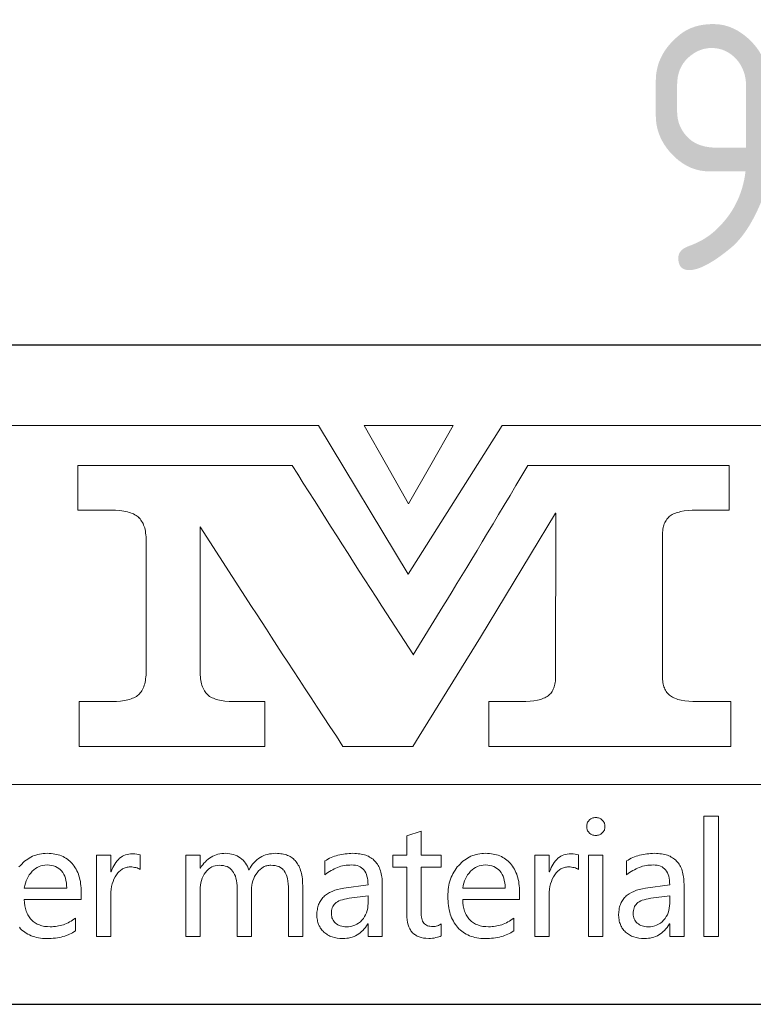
# Model space of a CAD drawing. Header units: millimetres. Extents: x -62 to 988, y -12 to 730.
# Tile 5 of 8: x 877 to 919, y 75 to 131. Entities that reach past the tile are written whole.
import ezdxf
from ezdxf.enums import TextEntityAlignment as Align

# ---------------------------------------------------------------- set-up
doc = ezdxf.new("R2010")
doc.units = ezdxf.units.MM
doc.header["$LTSCALE"] = 25
for name, color, linetype in [('1轮廓实线层', 7, 'Continuous'), ('6文字层', 3, 'Continuous'), ('图层 1', 7, 'Continuous'), ('图框层', 7, 'Continuous'), ('文字层', 3, 'Continuous')]:
    doc.layers.add(name, color=color, linetype=linetype)
doc.styles.add('PC_TEXTSTYLE', font='isocp.shx', dxfattribs={"width": 0.8, "bigfont": 'hzfs.shx'})

# ---------------------------------------------------------------- blocks, each defined once
blk = doc.blocks.new('PC_TITLE_BLOCK')
for p, q in [((-32.772, 42.051), (-32.772, 42.06)), ((-36.402, 41.069), (-36.402, 41.079)), ((-36.402, 41.069), (-36.393, 41.069)), ((-32.152, 41.069), (-32.145, 41.069))]:
    blk.add_line(p, q)
at = {"layer": '1轮廓实线层'}
for p, q in [((0, 45), (-180, 45)), ((-60, 30), (0, 30))]:
    blk.add_line(p, q, dxfattribs=at)
at = {"layer": '图层 1', "lineweight": 0}
for p, q in [((-49.444, 43.174), (-32.306, 43.174)), ((-32.306, 43.174), (-30.267, 39.792)), ((-30.257, 43.174), (-31.271, 43.174)), ((-31.271, 43.174), (-30.764, 42.281)), ((-30.267, 39.792), (-28.128, 43.174)), ((-29.245, 43.174), (-30.257, 43.174)), ((-29.75, 42.281), (-29.245, 43.174)), ((-28.128, 43.174), (-9.094, 43.174)), ((-37.79, 41.246), (-37.79, 42.263)), ((-37.79, 42.263), (-35.352, 42.263)), ((-35.352, 42.263), (-32.908, 42.263)), ((-32.908, 42.263), (-32.781, 42.065)), ((-30.764, 42.281), (-30.257, 41.389)), ((-30.257, 41.389), (-29.75, 42.281)), ((-27.677, 42.033), (-27.54, 42.263)), ((-27.54, 42.263), (-25.248, 42.263)), ((-25.248, 42.263), (-22.956, 42.263)), ((-22.956, 42.263), (-22.956, 41.246)), ((-32.781, 42.065), (-32.654, 41.864)), ((-27.814, 41.806), (-27.677, 42.033)), ((-32.654, 41.864), (-32.527, 41.664)), ((-27.946, 41.582), (-27.814, 41.806)), ((-32.527, 41.664), (-32.401, 41.463)), ((-32.401, 41.463), (-32.274, 41.262)), ((-28.078, 41.363), (-27.946, 41.582)), ((-37.034, 41.246), (-37.79, 41.246)), ((-36.929, 41.244), (-37.034, 41.246)), ((-36.831, 41.236), (-36.929, 41.244)), ((-36.784, 41.231), (-36.831, 41.236)), ((-32.274, 41.262), (-32.147, 41.062)), ((-30.257, 41.389), (-30.257, 41.389)), ((-28.208, 41.146), (-28.078, 41.363)), ((-23.893, 41.239), (-23.983, 41.228)), ((-23.799, 41.244), (-23.893, 41.239)), ((-23.695, 41.246), (-23.799, 41.244)), ((-22.956, 41.246), (-23.695, 41.246)), ((-36.741, 41.225), (-36.784, 41.231)), ((-36.699, 41.217), (-36.741, 41.225)), ((-36.659, 41.207), (-36.699, 41.217)), ((-36.62, 41.196), (-36.659, 41.207)), ((-36.586, 41.186), (-36.62, 41.196)), ((-36.551, 41.173), (-36.586, 41.186)), ((-36.52, 41.159), (-36.551, 41.173)), ((-36.49, 41.143), (-36.52, 41.159)), ((-36.461, 41.128), (-36.49, 41.143)), ((-36.438, 41.109), (-36.461, 41.128)), ((-36.414, 41.091), (-36.438, 41.109)), ((-36.393, 41.07), (-36.414, 41.091)), ((-36.372, 41.048), (-36.393, 41.07)), ((-36.353, 41.022), (-36.372, 41.048)), ((-36.335, 40.998), (-36.353, 41.022)), ((-32.147, 41.062), (-32.018, 40.861)), ((-26.909, 41.178), (-28.617, 38.358)), ((-28.335, 40.935), (-28.208, 41.146)), ((-26.909, 37.394), (-26.906, 41.178)), ((-26.906, 41.178), (-26.909, 41.178)), ((-24.395, 41.014), (-24.408, 40.99)), ((-24.379, 41.038), (-24.395, 41.014)), ((-24.361, 41.059), (-24.379, 41.038)), ((-24.342, 41.08), (-24.361, 41.059)), ((-24.324, 41.099), (-24.342, 41.08)), ((-24.303, 41.114), (-24.324, 41.099)), ((-24.279, 41.133), (-24.303, 41.114)), ((-24.255, 41.146), (-24.279, 41.133)), ((-24.226, 41.159), (-24.255, 41.146)), ((-24.197, 41.173), (-24.226, 41.159)), ((-24.168, 41.186), (-24.197, 41.173)), ((-24.134, 41.196), (-24.168, 41.186)), ((-24.099, 41.204), (-24.134, 41.196)), ((-24.063, 41.215), (-24.099, 41.204)), ((-23.983, 41.228), (-24.063, 41.215)), ((-36.319, 40.969), (-36.335, 40.998)), ((-36.303, 40.94), (-36.319, 40.969)), ((-36.29, 40.908), (-36.303, 40.94)), ((-36.277, 40.877), (-36.29, 40.908)), ((-36.266, 40.842), (-36.277, 40.877)), ((-36.258, 40.806), (-36.266, 40.842)), ((-36.25, 40.766), (-36.258, 40.806)), ((-35.001, 40.869), (-35.004, 40.869)), ((-35.004, 40.869), (-35.004, 37.587)), ((-33.832, 39.055), (-35.001, 40.869)), ((-32.018, 40.861), (-31.891, 40.66)), ((-28.459, 40.729), (-28.335, 40.935)), ((-24.466, 40.813), (-24.472, 40.779)), ((-24.461, 40.848), (-24.466, 40.813)), ((-24.453, 40.879), (-24.461, 40.848)), ((-24.443, 40.908), (-24.453, 40.879)), ((-24.435, 40.938), (-24.443, 40.908)), ((-24.421, 40.964), (-24.435, 40.938)), ((-24.408, 40.99), (-24.421, 40.964)), ((-36.245, 40.726), (-36.25, 40.766)), ((-36.24, 40.687), (-36.245, 40.726)), ((-36.234, 40.642), (-36.24, 40.687)), ((-36.234, 40.597), (-36.234, 40.642)), ((-36.232, 40.549), (-36.234, 40.597)), ((-31.891, 40.66), (-31.764, 40.46)), ((-28.58, 40.526), (-28.459, 40.729)), ((-24.474, 40.742), (-24.477, 40.705)), ((-24.477, 40.705), (-24.477, 40.666)), ((-24.477, 40.666), (-24.477, 37.471)), ((-24.472, 40.779), (-24.474, 40.742)), ((-36.232, 37.587), (-36.232, 40.549)), ((-31.764, 40.46), (-31.635, 40.262)), ((-28.699, 40.328), (-28.58, 40.526)), ((-31.635, 40.262), (-31.508, 40.061)), ((-28.934, 39.942), (-28.818, 40.132)), ((-28.818, 40.132), (-28.699, 40.328)), ((-31.508, 40.061), (-31.379, 39.86)), ((-29.045, 39.757), (-28.934, 39.942)), ((-31.379, 39.86), (-31.252, 39.662)), ((-29.156, 39.575), (-29.045, 39.757)), ((-31.252, 39.662), (-31.123, 39.462)), ((-31.123, 39.462), (-30.993, 39.264)), ((-29.264, 39.396), (-29.156, 39.575)), ((-30.993, 39.264), (-30.864, 39.063)), ((-29.475, 39.055), (-29.372, 39.224)), ((-29.372, 39.224), (-29.264, 39.396)), ((-33.721, 38.883), (-33.832, 39.055)), ((-30.864, 39.063), (-30.146, 37.957)), ((-30.151, 37.957), (-29.475, 39.055)), ((-33.61, 38.712), (-33.721, 38.883)), ((-33.494, 38.535), (-33.61, 38.712)), ((-33.378, 38.353), (-33.494, 38.535)), ((-33.256, 38.168), (-33.378, 38.353)), ((-28.617, 38.358), (-30.016, 36.1)), ((-33.135, 37.978), (-33.256, 38.168)), ((-33.008, 37.785), (-33.135, 37.978)), ((-30.146, 37.957), (-30.151, 37.957)), ((-32.878, 37.59), (-33.008, 37.785)), ((-36.245, 37.41), (-36.24, 37.45)), ((-36.24, 37.45), (-36.234, 37.494)), ((-36.234, 37.539), (-36.232, 37.587)), ((-36.234, 37.494), (-36.234, 37.539)), ((-35.004, 37.587), (-35.004, 37.539)), ((-35.004, 37.587), (-35.004, 37.587)), ((-35.004, 37.539), (-35.001, 37.494)), ((-35.001, 37.494), (-34.999, 37.452)), ((-34.999, 37.452), (-34.993, 37.41)), ((-32.746, 37.389), (-32.878, 37.59)), ((-24.477, 37.471), (-24.477, 37.431)), ((-24.477, 37.431), (-24.474, 37.394)), ((-36.3, 37.196), (-36.287, 37.228)), ((-36.287, 37.228), (-36.277, 37.26)), ((-36.277, 37.26), (-36.266, 37.294)), ((-36.266, 37.294), (-36.258, 37.331)), ((-36.258, 37.331), (-36.25, 37.368)), ((-36.25, 37.368), (-36.245, 37.41)), ((-34.993, 37.41), (-34.988, 37.37)), ((-34.988, 37.37), (-34.98, 37.331)), ((-34.98, 37.331), (-34.972, 37.294)), ((-34.972, 37.294), (-34.962, 37.26)), ((-34.962, 37.26), (-34.949, 37.228)), ((-34.949, 37.228), (-34.938, 37.196)), ((-32.614, 37.183), (-32.746, 37.389)), ((-26.962, 37.172), (-26.951, 37.199)), ((-26.951, 37.199), (-26.94, 37.228)), ((-26.94, 37.228), (-26.933, 37.257)), ((-26.933, 37.257), (-26.925, 37.289)), ((-26.925, 37.289), (-26.917, 37.323)), ((-26.917, 37.323), (-26.911, 37.357)), ((-26.911, 37.357), (-26.909, 37.394)), ((-24.474, 37.394), (-24.472, 37.357)), ((-24.472, 37.357), (-24.466, 37.323)), ((-24.466, 37.323), (-24.461, 37.289)), ((-24.461, 37.289), (-24.453, 37.257)), ((-24.453, 37.257), (-24.443, 37.228)), ((-24.443, 37.228), (-24.432, 37.199)), ((-24.432, 37.199), (-24.421, 37.172)), ((-36.543, 36.964), (-36.512, 36.977)), ((-36.512, 36.977), (-36.483, 36.993)), ((-36.483, 36.993), (-36.456, 37.009)), ((-36.456, 37.009), (-36.432, 37.027)), ((-36.432, 37.027), (-36.409, 37.046)), ((-36.409, 37.046), (-36.388, 37.067)), ((-36.388, 37.067), (-36.366, 37.088)), ((-36.366, 37.088), (-36.348, 37.112)), ((-36.348, 37.112), (-36.332, 37.138)), ((-36.332, 37.138), (-36.316, 37.167)), ((-36.316, 37.167), (-36.3, 37.196)), ((-34.938, 37.196), (-34.922, 37.167)), ((-34.922, 37.167), (-34.906, 37.138)), ((-34.906, 37.138), (-34.89, 37.112)), ((-34.89, 37.112), (-34.872, 37.088)), ((-34.872, 37.088), (-34.853, 37.067)), ((-34.853, 37.067), (-34.832, 37.046)), ((-34.832, 37.046), (-34.811, 37.027)), ((-34.811, 37.027), (-34.787, 37.009)), ((-34.787, 37.009), (-34.761, 36.993)), ((-34.761, 36.993), (-34.732, 36.977)), ((-34.732, 36.977), (-34.703, 36.964)), ((-32.477, 36.974), (-32.614, 37.183)), ((-32.337, 36.76), (-32.477, 36.974)), ((-27.186, 36.964), (-27.157, 36.974)), ((-27.157, 36.974), (-27.131, 36.99)), ((-27.131, 36.99), (-27.104, 37.003)), ((-27.104, 37.003), (-27.083, 37.019)), ((-27.083, 37.019), (-27.062, 37.038)), ((-27.062, 37.038), (-27.041, 37.056)), ((-27.041, 37.056), (-27.022, 37.077)), ((-27.022, 37.077), (-27.006, 37.098)), ((-27.006, 37.098), (-26.991, 37.12)), ((-26.991, 37.12), (-26.975, 37.146)), ((-26.975, 37.146), (-26.962, 37.172)), ((-24.421, 37.172), (-24.408, 37.146)), ((-24.408, 37.146), (-24.393, 37.122)), ((-24.393, 37.122), (-24.377, 37.098)), ((-24.377, 37.098), (-24.358, 37.077)), ((-24.358, 37.077), (-24.34, 37.056)), ((-24.34, 37.056), (-24.319, 37.038)), ((-24.319, 37.038), (-24.297, 37.019)), ((-24.297, 37.019), (-24.274, 37.003)), ((-24.274, 37.003), (-24.247, 36.99)), ((-24.247, 36.99), (-24.221, 36.974)), ((-24.221, 36.974), (-24.192, 36.964)), ((-37.755, 35.871), (-37.755, 36.89)), ((-37.755, 36.89), (-37.016, 36.89)), ((-37.016, 36.89), (-36.91, 36.893)), ((-36.91, 36.893), (-36.815, 36.9)), ((-36.815, 36.9), (-36.77, 36.906)), ((-36.77, 36.906), (-36.728, 36.911)), ((-36.728, 36.911), (-36.686, 36.919)), ((-36.686, 36.919), (-36.649, 36.929)), ((-36.649, 36.929), (-36.612, 36.94)), ((-36.612, 36.94), (-36.575, 36.951)), ((-36.575, 36.951), (-36.543, 36.964)), ((-34.703, 36.964), (-34.671, 36.951)), ((-34.671, 36.951), (-34.637, 36.94)), ((-34.637, 36.94), (-34.6, 36.929)), ((-34.6, 36.929), (-34.563, 36.919)), ((-34.563, 36.919), (-34.523, 36.911)), ((-34.523, 36.911), (-34.481, 36.906)), ((-34.481, 36.906), (-34.439, 36.9)), ((-34.439, 36.9), (-34.344, 36.893)), ((-34.344, 36.893), (-34.244, 36.89)), ((-34.244, 36.89), (-33.528, 36.89)), ((-33.528, 36.89), (-33.528, 35.871)), ((-32.195, 36.544), (-32.337, 36.76)), ((-28.43, 35.871), (-28.43, 36.89)), ((-28.43, 36.89), (-27.688, 36.89)), ((-27.688, 36.89), (-27.585, 36.893)), ((-27.585, 36.893), (-27.49, 36.898)), ((-27.49, 36.898), (-27.402, 36.908)), ((-27.402, 36.908), (-27.321, 36.922)), ((-27.321, 36.922), (-27.284, 36.929)), ((-27.284, 36.929), (-27.249, 36.94)), ((-27.249, 36.94), (-27.218, 36.951)), ((-27.218, 36.951), (-27.186, 36.964)), ((-24.192, 36.964), (-24.16, 36.951)), ((-24.16, 36.951), (-24.126, 36.94)), ((-24.126, 36.94), (-24.089, 36.929)), ((-24.089, 36.929), (-24.052, 36.922)), ((-24.052, 36.922), (-23.97, 36.908)), ((-23.97, 36.908), (-23.88, 36.898)), ((-23.88, 36.898), (-23.782, 36.893)), ((-23.782, 36.893), (-23.677, 36.89)), ((-23.677, 36.89), (-22.922, 36.89)), ((-22.922, 36.89), (-22.922, 35.871)), ((-32.049, 36.325), (-32.195, 36.544)), ((-31.902, 36.1), (-32.049, 36.325)), ((-31.751, 35.871), (-31.902, 36.1)), ((-30.016, 36.1), (-30.159, 35.871)), ((-35.64, 35.871), (-37.755, 35.871)), ((-33.528, 35.871), (-35.64, 35.871)), ((-30.956, 35.871), (-31.751, 35.871)), ((-30.159, 35.871), (-30.956, 35.871)), ((-25.673, 35.871), (-28.43, 35.871)), ((-22.922, 35.871), (-25.673, 35.871)), ((-9.094, 35.002), (-49.444, 35.002))]:
    blk.add_line(p, q, dxfattribs=at)
for points in [[(-26.201, 34.046), (-26.201, 34.067), (-26.198, 34.086), (-26.193, 34.107), (-26.188, 34.125), (-26.18, 34.144), (-26.17, 34.16), (-26.156, 34.176), (-26.143, 34.191), (-26.127, 34.205), (-26.111, 34.218), (-26.096, 34.228), (-26.077, 34.236), (-26.059, 34.242), (-26.038, 34.247), (-26.016, 34.25), (-25.995, 34.25), (-25.974, 34.25), (-25.953, 34.247), (-25.934, 34.242), (-25.913, 34.236), (-25.897, 34.228), (-25.879, 34.218), (-25.863, 34.205), (-25.847, 34.191), (-25.831, 34.178), (-25.821, 34.16), (-25.81, 34.144), (-25.8, 34.125), (-25.795, 34.107), (-25.789, 34.089), (-25.787, 34.067), (-25.787, 34.046), (-25.787, 34.023), (-25.789, 34.004), (-25.795, 33.983), (-25.8, 33.964), (-25.81, 33.948), (-25.821, 33.93), (-25.831, 33.914), (-25.847, 33.901), (-25.863, 33.885), (-25.879, 33.875), (-25.897, 33.864), (-25.913, 33.856), (-25.934, 33.851), (-25.953, 33.846), (-25.974, 33.843), (-25.995, 33.843), (-26.019, 33.843), (-26.04, 33.846), (-26.059, 33.851), (-26.077, 33.856), (-26.096, 33.864), (-26.111, 33.875), (-26.127, 33.885), (-26.143, 33.901), (-26.156, 33.914), (-26.17, 33.93), (-26.18, 33.948), (-26.188, 33.964), (-26.193, 33.983), (-26.198, 34.004), (-26.201, 34.023), (-26.201, 34.046), (-26.201, 34.046)], [(-23.532, 31.541), (-23.532, 34.281), (-23.204, 34.281), (-23.204, 31.541), (-23.532, 31.541), (-23.532, 31.541)], [(-29.512, 31.559), (-29.541, 31.546), (-29.57, 31.533), (-29.602, 31.525), (-29.639, 31.517), (-29.676, 31.509), (-29.715, 31.503), (-29.758, 31.501), (-29.8, 31.501), (-29.861, 31.503), (-29.919, 31.509), (-29.969, 31.52), (-30.019, 31.535), (-30.04, 31.546), (-30.064, 31.554), (-30.085, 31.567), (-30.103, 31.578), (-30.122, 31.591), (-30.14, 31.607), (-30.159, 31.622), (-30.175, 31.638), (-30.188, 31.657), (-30.204, 31.675), (-30.217, 31.696), (-30.228, 31.718), (-30.249, 31.762), (-30.267, 31.81), (-30.28, 31.865), (-30.291, 31.923), (-30.296, 31.984), (-30.299, 32.053), (-30.299, 33.122), (-30.616, 33.122), (-30.616, 33.391), (-30.299, 33.391), (-30.299, 33.838), (-29.971, 33.941), (-29.971, 33.391), (-29.512, 33.391), (-29.512, 33.122), (-29.971, 33.122), (-29.971, 32.111), (-29.971, 32.066), (-29.969, 32.026), (-29.964, 31.987), (-29.956, 31.952), (-29.948, 31.923), (-29.937, 31.894), (-29.924, 31.871), (-29.911, 31.85), (-29.892, 31.831), (-29.874, 31.815), (-29.853, 31.802), (-29.829, 31.789), (-29.8, 31.781), (-29.771, 31.776), (-29.739, 31.77), (-29.705, 31.77), (-29.678, 31.77), (-29.652, 31.773), (-29.626, 31.778), (-29.602, 31.786), (-29.578, 31.794), (-29.554, 31.805), (-29.533, 31.818), (-29.512, 31.831), (-29.512, 31.559), (-29.512, 31.559)], [(-37.713, 32.383), (-39.007, 32.383), (-39.004, 32.312), (-38.994, 32.243), (-38.988, 32.211), (-38.98, 32.18), (-38.972, 32.151), (-38.962, 32.121), (-38.951, 32.092), (-38.941, 32.066), (-38.928, 32.04), (-38.912, 32.013), (-38.898, 31.989), (-38.883, 31.968), (-38.864, 31.944), (-38.846, 31.926), (-38.825, 31.905), (-38.803, 31.886), (-38.782, 31.871), (-38.761, 31.855), (-38.737, 31.839), (-38.711, 31.826), (-38.687, 31.815), (-38.661, 31.805), (-38.632, 31.794), (-38.605, 31.786), (-38.576, 31.781), (-38.545, 31.773), (-38.481, 31.768), (-38.415, 31.765), (-38.376, 31.765), (-38.339, 31.768), (-38.299, 31.77), (-38.262, 31.776), (-38.225, 31.784), (-38.188, 31.791), (-38.154, 31.802), (-38.117, 31.812), (-38.083, 31.826), (-38.046, 31.842), (-38.011, 31.857), (-37.977, 31.876), (-37.943, 31.894), (-37.911, 31.916), (-37.877, 31.939), (-37.845, 31.963), (-37.845, 31.67), (-37.877, 31.649), (-37.908, 31.63), (-37.943, 31.612), (-37.977, 31.593), (-38.011, 31.58), (-38.051, 31.564), (-38.088, 31.551), (-38.127, 31.541), (-38.17, 31.53), (-38.212, 31.522), (-38.254, 31.514), (-38.299, 31.509), (-38.347, 31.503), (-38.394, 31.501), (-38.442, 31.498), (-38.492, 31.498), (-38.542, 31.498), (-38.59, 31.501), (-38.637, 31.506), (-38.682, 31.514), (-38.727, 31.522), (-38.769, 31.533), (-38.809, 31.546), (-38.848, 31.562), (-38.888, 31.578), (-38.925, 31.596), (-38.962, 31.617), (-38.996, 31.641), (-39.028, 31.665), (-39.06, 31.691), (-39.091, 31.72), (-39.118, 31.752)], [(-39.128, 33.125), (-39.097, 33.159), (-39.065, 33.193), (-39.033, 33.225), (-39.001, 33.254), (-38.967, 33.281), (-38.93, 33.304), (-38.896, 33.328), (-38.859, 33.349), (-38.819, 33.368), (-38.782, 33.384), (-38.743, 33.397), (-38.7, 33.407), (-38.658, 33.418), (-38.616, 33.426), (-38.574, 33.431), (-38.529, 33.434), (-38.484, 33.436), (-38.439, 33.434), (-38.394, 33.431), (-38.352, 33.426), (-38.312, 33.42), (-38.273, 33.413), (-38.233, 33.402), (-38.196, 33.391), (-38.159, 33.378), (-38.125, 33.362), (-38.091, 33.344), (-38.059, 33.325), (-38.027, 33.304), (-37.998, 33.281), (-37.969, 33.257), (-37.943, 33.23), (-37.916, 33.201), (-37.892, 33.172), (-37.869, 33.141), (-37.848, 33.109), (-37.826, 33.075), (-37.808, 33.038), (-37.792, 33.001), (-37.776, 32.961), (-37.763, 32.921), (-37.753, 32.879), (-37.742, 32.837), (-37.731, 32.792), (-37.726, 32.747), (-37.718, 32.7), (-37.716, 32.652), (-37.713, 32.599), (-37.713, 32.549), (-37.713, 32.383), (-37.713, 32.383)], [(-36.372, 33.067), (-36.393, 33.08), (-36.417, 33.093), (-36.44, 33.104), (-36.469, 33.112), (-36.498, 33.117), (-36.527, 33.122), (-36.562, 33.125), (-36.596, 33.125), (-36.62, 33.125), (-36.644, 33.122), (-36.665, 33.119), (-36.689, 33.114), (-36.71, 33.109), (-36.731, 33.101), (-36.752, 33.09), (-36.77, 33.082), (-36.789, 33.069), (-36.81, 33.056), (-36.828, 33.04), (-36.844, 33.024), (-36.879, 32.99), (-36.91, 32.948), (-36.939, 32.9), (-36.966, 32.85), (-36.987, 32.797), (-37.005, 32.742), (-37.019, 32.681), (-37.026, 32.618), (-37.034, 32.549), (-37.034, 32.478), (-37.034, 31.541), (-37.362, 31.541), (-37.362, 33.391), (-37.034, 33.391), (-37.034, 33.016), (-37.029, 33.016), (-37.011, 33.064), (-36.99, 33.112), (-36.968, 33.154), (-36.945, 33.193), (-36.921, 33.23), (-36.894, 33.265), (-36.865, 33.294), (-36.836, 33.323), (-36.805, 33.347), (-36.773, 33.368), (-36.739, 33.384), (-36.702, 33.399), (-36.665, 33.41), (-36.625, 33.418), (-36.586, 33.423), (-36.543, 33.423), (-36.49, 33.423), (-36.443, 33.418), (-36.403, 33.41), (-36.372, 33.399), (-36.372, 33.067), (-36.372, 33.067)], [(-32.667, 31.541), (-32.995, 31.541), (-32.995, 32.605), (-32.995, 32.676), (-33, 32.745), (-33.008, 32.805), (-33.018, 32.863), (-33.032, 32.914), (-33.048, 32.958), (-33.066, 33.001), (-33.09, 33.035), (-33.1, 33.051), (-33.114, 33.064), (-33.127, 33.08), (-33.143, 33.09), (-33.177, 33.114), (-33.211, 33.133), (-33.253, 33.146), (-33.296, 33.156), (-33.346, 33.162), (-33.396, 33.164), (-33.42, 33.164), (-33.441, 33.162), (-33.462, 33.159), (-33.483, 33.154), (-33.504, 33.148), (-33.525, 33.141), (-33.544, 33.133), (-33.565, 33.122), (-33.602, 33.098), (-33.639, 33.069), (-33.673, 33.035), (-33.705, 32.995), (-33.737, 32.953), (-33.763, 32.908), (-33.784, 32.861), (-33.803, 32.811), (-33.816, 32.76), (-33.826, 32.708), (-33.832, 32.652), (-33.834, 32.597), (-33.834, 31.541), (-34.162, 31.541), (-34.162, 32.636), (-34.164, 32.702), (-34.17, 32.76), (-34.178, 32.816), (-34.188, 32.869), (-34.201, 32.916), (-34.22, 32.958), (-34.241, 32.998), (-34.265, 33.032), (-34.291, 33.064), (-34.323, 33.09), (-34.354, 33.114), (-34.391, 33.133), (-34.431, 33.146), (-34.473, 33.156), (-34.521, 33.162), (-34.568, 33.164), (-34.616, 33.162), (-34.658, 33.154), (-34.7, 33.143), (-34.74, 33.125), (-34.78, 33.101), (-34.814, 33.075), (-34.848, 33.04), (-34.88, 33.003), (-34.909, 32.964), (-34.933, 32.919), (-34.954, 32.871), (-34.972, 32.821), (-34.985, 32.768), (-34.996, 32.713), (-35.001, 32.655), (-35.004, 32.594), (-35.004, 31.541), (-35.331, 31.541), (-35.331, 33.391), (-35.004, 33.391), (-35.004, 33.098), (-34.996, 33.098), (-34.97, 33.141), (-34.943, 33.178), (-34.917, 33.214), (-34.885, 33.246), (-34.856, 33.275), (-34.822, 33.304), (-34.787, 33.328), (-34.753, 33.352), (-34.716, 33.37), (-34.679, 33.389), (-34.64, 33.402), (-34.597, 33.415), (-34.555, 33.423), (-34.51, 33.431), (-34.465, 33.434), (-34.418, 33.436), (-34.373, 33.434), (-34.328, 33.428), (-34.286, 33.42), (-34.244, 33.41), (-34.204, 33.397), (-34.164, 33.378), (-34.127, 33.357), (-34.09, 33.333), (-34.056, 33.307), (-34.024, 33.278), (-33.995, 33.246), (-33.969, 33.214), (-33.948, 33.178), (-33.927, 33.141), (-33.908, 33.098), (-33.892, 33.056), (-33.866, 33.104), (-33.84, 33.146), (-33.808, 33.186), (-33.779, 33.222), (-33.745, 33.257), (-33.71, 33.288), (-33.673, 33.315), (-33.636, 33.341), (-33.597, 33.362), (-33.557, 33.384), (-33.515, 33.399), (-33.47, 33.413), (-33.425, 33.423), (-33.378, 33.428), (-33.327, 33.434), (-33.277, 33.436), (-33.24, 33.434), (-33.203, 33.431), (-33.169, 33.428), (-33.135, 33.423), (-33.103, 33.418), (-33.069, 33.41), (-33.04, 33.399), (-33.011, 33.389), (-32.982, 33.376), (-32.955, 33.362), (-32.929, 33.347), (-32.905, 33.331), (-32.881, 33.312), (-32.86, 33.291), (-32.839, 33.27), (-32.82, 33.246), (-32.802, 33.222), (-32.783, 33.196), (-32.768, 33.17), (-32.752, 33.141), (-32.739, 33.112), (-32.725, 33.08), (-32.715, 33.046), (-32.704, 33.011), (-32.696, 32.977), (-32.688, 32.937), (-32.68, 32.9), (-32.675, 32.858), (-32.67, 32.774), (-32.667, 32.681), (-32.667, 31.541), (-32.667, 31.541)], [(-32.163, 33.265), (-32.129, 33.283), (-32.094, 33.304), (-32.057, 33.323), (-32.02, 33.339), (-31.983, 33.354), (-31.944, 33.368), (-31.907, 33.381), (-31.867, 33.391), (-31.825, 33.402), (-31.785, 33.41), (-31.743, 33.418), (-31.701, 33.426), (-31.659, 33.428), (-31.614, 33.434), (-31.572, 33.434), (-31.527, 33.436), (-31.484, 33.434), (-31.445, 33.434), (-31.405, 33.428), (-31.368, 33.423), (-31.334, 33.418), (-31.3, 33.41), (-31.265, 33.402), (-31.234, 33.391), (-31.202, 33.381), (-31.173, 33.368), (-31.144, 33.352), (-31.117, 33.336), (-31.094, 33.32), (-31.067, 33.302), (-31.046, 33.281), (-31.025, 33.259), (-31.004, 33.238), (-30.985, 33.212), (-30.967, 33.188), (-30.951, 33.162), (-30.935, 33.133), (-30.922, 33.104), (-30.909, 33.072), (-30.898, 33.04), (-30.888, 33.006), (-30.88, 32.972), (-30.872, 32.935), (-30.867, 32.898), (-30.861, 32.858), (-30.859, 32.818), (-30.856, 32.776), (-30.856, 32.734), (-30.856, 31.541), (-31.181, 31.541), (-31.181, 31.828), (-31.189, 31.828), (-31.215, 31.786), (-31.242, 31.749), (-31.268, 31.715), (-31.297, 31.683), (-31.329, 31.654), (-31.36, 31.625), (-31.392, 31.601), (-31.426, 31.58), (-31.463, 31.562), (-31.5, 31.543), (-31.54, 31.53), (-31.579, 31.52), (-31.622, 31.509), (-31.667, 31.503), (-31.711, 31.498), (-31.756, 31.498), (-31.822, 31.501), (-31.886, 31.506), (-31.944, 31.517), (-31.999, 31.533), (-32.026, 31.543), (-32.049, 31.554), (-32.076, 31.567), (-32.1, 31.58), (-32.121, 31.593), (-32.144, 31.609), (-32.166, 31.625), (-32.184, 31.644), (-32.205, 31.662), (-32.224, 31.68), (-32.24, 31.702), (-32.255, 31.723), (-32.269, 31.744), (-32.282, 31.768), (-32.295, 31.789), (-32.306, 31.815), (-32.313, 31.839), (-32.321, 31.865), (-32.329, 31.892), (-32.335, 31.918), (-32.343, 31.976), (-32.345, 32.037), (-32.343, 32.1), (-32.335, 32.158), (-32.329, 32.187), (-32.324, 32.217), (-32.316, 32.243), (-32.306, 32.269), (-32.295, 32.293), (-32.284, 32.319), (-32.271, 32.343), (-32.258, 32.364), (-32.242, 32.385), (-32.226, 32.407), (-32.211, 32.428), (-32.189, 32.446), (-32.171, 32.465), (-32.15, 32.483), (-32.129, 32.499), (-32.105, 32.515), (-32.055, 32.544), (-31.999, 32.57), (-31.939, 32.594), (-31.873, 32.613), (-31.804, 32.628), (-31.73, 32.642), (-31.181, 32.718), (-31.183, 32.774), (-31.186, 32.824), (-31.194, 32.871), (-31.205, 32.916), (-31.218, 32.956), (-31.234, 32.995), (-31.252, 33.027), (-31.276, 33.059), (-31.3, 33.085), (-31.329, 33.106), (-31.358, 33.127), (-31.392, 33.143), (-31.429, 33.156), (-31.469, 33.164), (-31.511, 33.17), (-31.556, 33.172), (-31.598, 33.17), (-31.638, 33.167), (-31.68, 33.164), (-31.719, 33.156), (-31.759, 33.148), (-31.799, 33.141), (-31.836, 33.127), (-31.875, 33.114), (-31.912, 33.101), (-31.949, 33.082), (-31.986, 33.064), (-32.023, 33.046), (-32.057, 33.024), (-32.094, 33.001), (-32.129, 32.974), (-32.163, 32.948), (-32.163, 33.265), (-32.163, 33.265)], [(-27.732, 32.383), (-29.026, 32.383), (-29.024, 32.312), (-29.013, 32.243), (-29.008, 32.211), (-29, 32.18), (-28.992, 32.151), (-28.981, 32.121), (-28.971, 32.092), (-28.96, 32.066), (-28.947, 32.04), (-28.934, 32.013), (-28.918, 31.989), (-28.902, 31.968), (-28.884, 31.944), (-28.865, 31.926), (-28.844, 31.905), (-28.826, 31.886), (-28.802, 31.871), (-28.781, 31.855), (-28.757, 31.839), (-28.733, 31.826), (-28.707, 31.815), (-28.68, 31.805), (-28.654, 31.794), (-28.625, 31.786), (-28.596, 31.781), (-28.564, 31.773), (-28.501, 31.768), (-28.435, 31.765), (-28.395, 31.765), (-28.358, 31.768), (-28.321, 31.77), (-28.282, 31.776), (-28.245, 31.784), (-28.208, 31.791), (-28.173, 31.802), (-28.136, 31.812), (-28.102, 31.826), (-28.065, 31.842), (-28.031, 31.857), (-27.996, 31.876), (-27.962, 31.894), (-27.93, 31.916), (-27.896, 31.939), (-27.864, 31.963), (-27.864, 31.67), (-27.896, 31.649), (-27.928, 31.63), (-27.962, 31.612), (-27.996, 31.593), (-28.034, 31.58), (-28.07, 31.564), (-28.107, 31.551), (-28.147, 31.541), (-28.189, 31.53), (-28.232, 31.522), (-28.276, 31.514), (-28.321, 31.509), (-28.366, 31.503), (-28.414, 31.501), (-28.461, 31.498), (-28.511, 31.498), (-28.562, 31.498), (-28.609, 31.501), (-28.657, 31.506), (-28.701, 31.514), (-28.746, 31.522), (-28.789, 31.533), (-28.831, 31.546), (-28.87, 31.562), (-28.908, 31.578), (-28.944, 31.596), (-28.981, 31.617), (-29.016, 31.641), (-29.047, 31.665), (-29.079, 31.691), (-29.111, 31.72), (-29.14, 31.752), (-29.166, 31.784), (-29.193, 31.818), (-29.216, 31.855), (-29.238, 31.892), (-29.259, 31.931), (-29.277, 31.971), (-29.293, 32.013), (-29.309, 32.055), (-29.322, 32.1), (-29.333, 32.148), (-29.34, 32.195), (-29.348, 32.246), (-29.356, 32.296), (-29.359, 32.348), (-29.362, 32.401), (-29.364, 32.457), (-29.362, 32.51), (-29.359, 32.562), (-29.354, 32.613), (-29.348, 32.663), (-29.34, 32.71), (-29.33, 32.755), (-29.317, 32.803), (-29.301, 32.845), (-29.285, 32.89), (-29.267, 32.932), (-29.248, 32.972), (-29.224, 33.011), (-29.2, 33.051), (-29.174, 33.088), (-29.148, 33.125), (-29.116, 33.159), (-29.084, 33.193), (-29.053, 33.225), (-29.021, 33.254), (-28.987, 33.281), (-28.95, 33.304), (-28.915, 33.328), (-28.878, 33.349), (-28.842, 33.368), (-28.802, 33.384), (-28.762, 33.397), (-28.72, 33.407), (-28.68, 33.418), (-28.635, 33.426), (-28.593, 33.431), (-28.548, 33.434), (-28.503, 33.436), (-28.459, 33.434), (-28.414, 33.431), (-28.371, 33.426), (-28.332, 33.42), (-28.292, 33.413), (-28.253, 33.402), (-28.216, 33.391), (-28.179, 33.378), (-28.144, 33.362), (-28.113, 33.344), (-28.078, 33.325), (-28.049, 33.304), (-28.018, 33.281), (-27.989, 33.257), (-27.962, 33.23), (-27.936, 33.201), (-27.912, 33.172), (-27.888, 33.141), (-27.867, 33.109), (-27.846, 33.075), (-27.828, 33.038), (-27.812, 33.001), (-27.796, 32.961), (-27.783, 32.921), (-27.772, 32.879), (-27.762, 32.837), (-27.751, 32.792), (-27.746, 32.747), (-27.74, 32.7), (-27.735, 32.652), (-27.732, 32.599), (-27.732, 32.549), (-27.732, 32.383), (-27.732, 32.383)], [(-26.391, 33.067), (-26.412, 33.08), (-26.436, 33.093), (-26.46, 33.104), (-26.489, 33.112), (-26.518, 33.117), (-26.55, 33.122), (-26.581, 33.125), (-26.616, 33.125), (-26.639, 33.125), (-26.663, 33.122), (-26.684, 33.119), (-26.708, 33.114), (-26.729, 33.109), (-26.75, 33.101), (-26.771, 33.09), (-26.79, 33.082), (-26.811, 33.069), (-26.83, 33.056), (-26.848, 33.04), (-26.864, 33.024), (-26.898, 32.99), (-26.93, 32.948), (-26.959, 32.9), (-26.985, 32.85), (-27.006, 32.797), (-27.025, 32.742), (-27.038, 32.681), (-27.046, 32.618), (-27.054, 32.549), (-27.054, 32.478), (-27.054, 31.541), (-27.384, 31.541), (-27.384, 33.391), (-27.054, 33.391), (-27.054, 33.016), (-27.049, 33.016), (-27.03, 33.064), (-27.009, 33.112), (-26.988, 33.154), (-26.964, 33.193), (-26.94, 33.23), (-26.914, 33.265), (-26.885, 33.294), (-26.856, 33.323), (-26.824, 33.347), (-26.792, 33.368), (-26.758, 33.384), (-26.724, 33.399), (-26.684, 33.41), (-26.647, 33.418), (-26.605, 33.423), (-26.563, 33.423), (-26.51, 33.423), (-26.462, 33.418), (-26.423, 33.41), (-26.391, 33.399), (-26.391, 33.067), (-26.391, 33.067)], [(-26.164, 31.541), (-26.164, 33.391), (-25.837, 33.391), (-25.837, 31.541), (-26.164, 31.541), (-26.164, 31.541)], [(-25.293, 33.265), (-25.258, 33.283), (-25.224, 33.304), (-25.187, 33.323), (-25.15, 33.339), (-25.113, 33.354), (-25.074, 33.368), (-25.037, 33.381), (-24.997, 33.391), (-24.958, 33.402), (-24.915, 33.41), (-24.873, 33.418), (-24.831, 33.426), (-24.789, 33.428), (-24.746, 33.434), (-24.701, 33.434), (-24.657, 33.436), (-24.614, 33.434), (-24.575, 33.434), (-24.538, 33.428), (-24.501, 33.423), (-24.464, 33.418), (-24.429, 33.41), (-24.395, 33.402), (-24.363, 33.391), (-24.332, 33.381), (-24.303, 33.368), (-24.276, 33.352), (-24.247, 33.336), (-24.223, 33.32), (-24.2, 33.302), (-24.176, 33.281), (-24.155, 33.259), (-24.134, 33.238), (-24.115, 33.212), (-24.097, 33.188), (-24.081, 33.162), (-24.065, 33.133), (-24.052, 33.104), (-24.039, 33.072), (-24.028, 33.04), (-24.018, 33.006), (-24.01, 32.972), (-24.004, 32.935), (-23.997, 32.898), (-23.994, 32.858), (-23.989, 32.818), (-23.989, 32.776), (-23.986, 32.734), (-23.986, 31.541), (-24.311, 31.541), (-24.311, 31.828), (-24.319, 31.828), (-24.345, 31.786), (-24.371, 31.749), (-24.398, 31.715), (-24.427, 31.683), (-24.459, 31.654), (-24.49, 31.625), (-24.525, 31.601), (-24.559, 31.58), (-24.593, 31.562), (-24.633, 31.543), (-24.67, 31.53), (-24.712, 31.52), (-24.754, 31.509), (-24.796, 31.503), (-24.841, 31.498), (-24.886, 31.498), (-24.952, 31.501), (-25.016, 31.506), (-25.074, 31.517), (-25.129, 31.533), (-25.156, 31.543), (-25.182, 31.554), (-25.206, 31.567), (-25.229, 31.58), (-25.253, 31.593), (-25.274, 31.609), (-25.295, 31.625), (-25.317, 31.644), (-25.335, 31.662), (-25.354, 31.68), (-25.369, 31.702), (-25.385, 31.723), (-25.399, 31.744), (-25.412, 31.768), (-25.425, 31.789), (-25.435, 31.815), (-25.443, 31.839), (-25.454, 31.865), (-25.459, 31.892), (-25.465, 31.918), (-25.472, 31.976), (-25.475, 32.037), (-25.472, 32.1), (-25.465, 32.158), (-25.459, 32.187), (-25.454, 32.217), (-25.446, 32.243), (-25.435, 32.269), (-25.427, 32.293), (-25.414, 32.319), (-25.401, 32.343), (-25.388, 32.364), (-25.375, 32.385), (-25.356, 32.407), (-25.34, 32.428), (-25.322, 32.446), (-25.301, 32.465), (-25.28, 32.483), (-25.258, 32.499), (-25.235, 32.515), (-25.185, 32.544), (-25.129, 32.57), (-25.068, 32.594), (-25.005, 32.613), (-24.934, 32.628), (-24.86, 32.642), (-24.311, 32.718), (-24.313, 32.774), (-24.316, 32.824), (-24.324, 32.871), (-24.334, 32.916), (-24.348, 32.956), (-24.363, 32.995), (-24.382, 33.027), (-24.406, 33.059), (-24.429, 33.085), (-24.459, 33.106), (-24.487, 33.127), (-24.522, 33.143), (-24.559, 33.156), (-24.598, 33.164), (-24.641, 33.17), (-24.685, 33.172), (-24.728, 33.17), (-24.77, 33.167), (-24.81, 33.164), (-24.849, 33.156), (-24.889, 33.148), (-24.928, 33.141), (-24.965, 33.127), (-25.005, 33.114), (-25.042, 33.101), (-25.079, 33.082), (-25.116, 33.064), (-25.153, 33.046), (-25.19, 33.024), (-25.224, 33.001), (-25.258, 32.974), (-25.293, 32.948), (-25.293, 33.265), (-25.293, 33.265)], [(-38.04, 32.647), (-38.043, 32.708), (-38.048, 32.763), (-38.059, 32.818), (-38.069, 32.869), (-38.088, 32.916), (-38.106, 32.958), (-38.133, 32.998), (-38.159, 33.035), (-38.191, 33.067), (-38.223, 33.093), (-38.259, 33.117), (-38.299, 33.138), (-38.344, 33.151), (-38.389, 33.162), (-38.436, 33.17), (-38.489, 33.172), (-38.537, 33.17), (-38.584, 33.162), (-38.629, 33.151), (-38.671, 33.135), (-38.714, 33.114), (-38.753, 33.09), (-38.79, 33.059), (-38.827, 33.027), (-38.862, 32.987), (-38.893, 32.948), (-38.92, 32.903), (-38.943, 32.858), (-38.964, 32.808), (-38.983, 32.758), (-38.996, 32.702), (-39.007, 32.647), (-38.04, 32.647), (-38.04, 32.647)], [(-28.06, 32.647), (-28.062, 32.708), (-28.068, 32.763), (-28.078, 32.818), (-28.092, 32.869), (-28.107, 32.916), (-28.128, 32.958), (-28.152, 32.998), (-28.179, 33.035), (-28.21, 33.067), (-28.245, 33.093), (-28.279, 33.117), (-28.319, 33.138), (-28.364, 33.151), (-28.408, 33.162), (-28.456, 33.17), (-28.509, 33.172), (-28.556, 33.17), (-28.604, 33.162), (-28.649, 33.151), (-28.691, 33.135), (-28.733, 33.114), (-28.773, 33.09), (-28.81, 33.059), (-28.847, 33.027), (-28.881, 32.987), (-28.913, 32.948), (-28.939, 32.903), (-28.963, 32.858), (-28.984, 32.808), (-29.002, 32.758), (-29.016, 32.702), (-29.026, 32.647), (-28.06, 32.647), (-28.06, 32.647)], [(-31.614, 32.412), (-31.669, 32.404), (-31.719, 32.393), (-31.764, 32.38), (-31.807, 32.367), (-31.844, 32.354), (-31.875, 32.335), (-31.904, 32.317), (-31.928, 32.298), (-31.949, 32.275), (-31.965, 32.251), (-31.981, 32.224), (-31.994, 32.198), (-32.002, 32.166), (-32.01, 32.135), (-32.012, 32.1), (-32.015, 32.063), (-32.012, 32.032), (-32.007, 32), (-32.002, 31.971), (-31.991, 31.942), (-31.978, 31.918), (-31.962, 31.892), (-31.944, 31.868), (-31.92, 31.847), (-31.896, 31.828), (-31.87, 31.81), (-31.841, 31.797), (-31.812, 31.784), (-31.78, 31.776), (-31.746, 31.768), (-31.711, 31.765), (-31.672, 31.765), (-31.622, 31.765), (-31.572, 31.773), (-31.524, 31.786), (-31.479, 31.802), (-31.434, 31.823), (-31.395, 31.85), (-31.355, 31.878), (-31.321, 31.913), (-31.286, 31.952), (-31.26, 31.995), (-31.236, 32.037), (-31.215, 32.085), (-31.199, 32.132), (-31.189, 32.185), (-31.183, 32.238), (-31.181, 32.293), (-31.181, 32.47), (-31.614, 32.412), (-31.614, 32.412)], [(-24.744, 32.412), (-24.799, 32.404), (-24.849, 32.393), (-24.897, 32.38), (-24.936, 32.367), (-24.973, 32.354), (-25.008, 32.335), (-25.034, 32.317), (-25.058, 32.298), (-25.079, 32.275), (-25.097, 32.251), (-25.111, 32.224), (-25.124, 32.198), (-25.132, 32.166), (-25.14, 32.135), (-25.142, 32.1), (-25.145, 32.063), (-25.142, 32.032), (-25.14, 32), (-25.132, 31.971), (-25.121, 31.942), (-25.108, 31.918), (-25.092, 31.892), (-25.074, 31.868), (-25.05, 31.847), (-25.026, 31.828), (-25, 31.81), (-24.973, 31.797), (-24.942, 31.784), (-24.91, 31.776), (-24.876, 31.768), (-24.841, 31.765), (-24.804, 31.765), (-24.752, 31.765), (-24.701, 31.773), (-24.654, 31.786), (-24.609, 31.802), (-24.567, 31.823), (-24.525, 31.85), (-24.487, 31.878), (-24.451, 31.913), (-24.419, 31.952), (-24.39, 31.995), (-24.366, 32.037), (-24.345, 32.085), (-24.332, 32.132), (-24.321, 32.185), (-24.313, 32.238), (-24.311, 32.293), (-24.311, 32.47), (-24.744, 32.412), (-24.744, 32.412)]]:
    blk.add_lwpolyline(points, dxfattribs=at)
at = {"layer": '6文字层', "style": 'PC_TEXTSTYLE', "flags": 8}
for tag, height, width, p, p2 in [('产品名称或材料标记', 7, 0.600652, (-113.463, 28.635), (-66.422, 28.635)), ('图样名称', 5, 2.004495, (-54.785, 19.978), (-5.268, 19.978)), ('标准化', 3.5, 1.023147, (-133.835, 15.372), (-120.752, 15.372)), ('重量', 3.5, 1.408247, (-88.457, 7.542), (-76.549, 7.542)), ('比例', 3.5, 1.385287, (-73.354, 7.542), (-61.929, 7.542)), ('图样代号', 5, 2.006536, (-54.785, 5.63), (-5.516, 5.63)), ('审核', 3.5, 1.579393, (-163.989, 5.367), (-150.634, 5.367)), ('共几页', 3.5, 0.557144, (-108.073, 0.625), (-101.045, 0.625)), ('工艺', 3.5, 1.621807, (-164.21, 0.371), (-150.891, 0.371)), ('日期', 3.5, 1.560088, (-133.835, 0.371), (-120.752, 0.371))]:
    blk.add_attdef(tag, text='', height=height, dxfattribs=dict(at, width=width)).set_placement(p, p2, align=Align.FIT)
at = {"layer": '6文字层', "style": 'PC_TEXTSTYLE', "width": 9.905045, "flags": 8}
blk.add_attdef('设计', text='', height=3.5, rotation=358.4644, dxfattribs=at).set_placement((-164.229, 15.372), (-150.367, 15), align=Align.FIT)
at = {"layer": '6文字层', "color": 3, "style": 'PC_TEXTSTYLE', "width": 0.56476, "flags": 8}
blk.add_attdef('第几页', text='', height=3.5, dxfattribs=at).set_placement((-78.287, 0.753), (-71.163, 0.753), align=Align.FIT)
at = {"layer": '6文字层', "ltscale": 10, "style": 'PC_TEXTSTYLE', "flags": 1}
blk.add_attdef('图纸张数', (-58.679, -0.492), '', height=2.5, dxfattribs=at)

msp = doc.modelspace()

# ---------------------------------------------------------------- linework, layer by layer
msp.add_line((975, 112.5), (534.315, 112.5))

# ---------------------------------------------------------------- block references
at = {"layer": '图框层', "xscale": 2.5, "yscale": 2.5, "zscale": 2.5}
msp.add_blockref('PC_TITLE_BLOCK', (975, 0), dxfattribs=at)

# ---------------------------------------------------------------- texts
at = {"layer": '文字层', "style": 'PC_TEXTSTYLE', "width": 0.95}
msp.add_text('90', height=14, dxfattribs=at).set_placement((920.81, 116.773), align=Align.CENTER)

doc.saveas('drawing.dxf')
